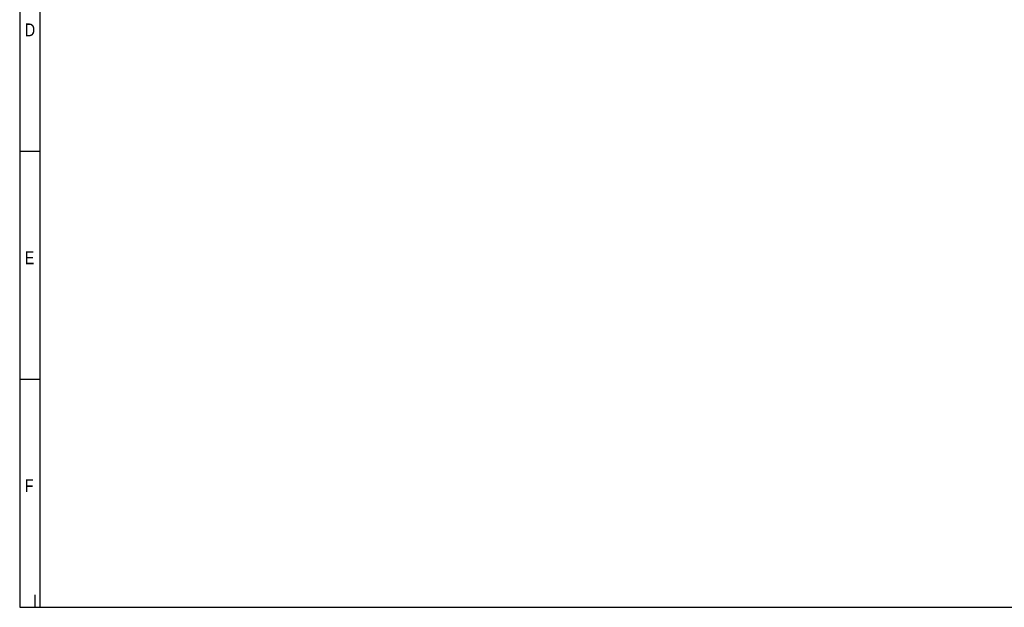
# Model space of a CAD drawing. Header units: millimetres. Extents: x 16 to 406, y 5 to 285.
# Tile 1 of 14: x 16 to 208, y 14 to 128. Entities that reach past the tile are written whole.
import ezdxf

# ---------------------------------------------------------------- set-up
doc = ezdxf.new("R2010")
doc.units = ezdxf.units.MM
doc.layers.add('10', color=7, linetype='Continuous')
doc.styles.add('SEACAD_Arial', font='arial.ttf')

msp = doc.modelspace()

# ---------------------------------------------------------------- linework, layer by layer
at = {"layer": '10', "color": 7, "linetype": 'Continuous'}
for p, q in [((19.666, 13.578), (19.666, 280.578)), ((19.666, 102.578), (15.666, 102.578)), ((19.666, 58.078), (15.666, 58.078)), ((18.666, 13.578), (18.666, 15.999))]:
    msp.add_line(p, q, dxfattribs=at)
msp.add_lwpolyline([(405.666, 13.577), (405.666, 284.577), (15.666, 284.577), (15.666, 13.577), (405.666, 13.577)], dxfattribs=at)

# ---------------------------------------------------------------- texts
at = {"layer": '10', "char_height": 2.5, "attachment_point": 1, "style": 'SEACAD_Arial'}
for s, insert, width in [('{\\farial rounded mt|b0||i0||c0|p34;\\C7;\\H2.50000002;\\W0.8;D}', (16.666, 127.578), 1.95653), ('{\\farial rounded mt|b0||i0||c0|p34;\\C7;\\H2.50000002;\\W0.8;E}', (16.666, 83.078), 1.79349), ('{\\farial rounded mt|b0||i0||c0|p34;\\C7;\\H2.50000002;\\W0.8;F}', (16.666, 38.578), 1.63044)]:
    msp.add_mtext(s, dxfattribs=dict(at, insert=insert, width=width))

doc.saveas('drawing.dxf')
